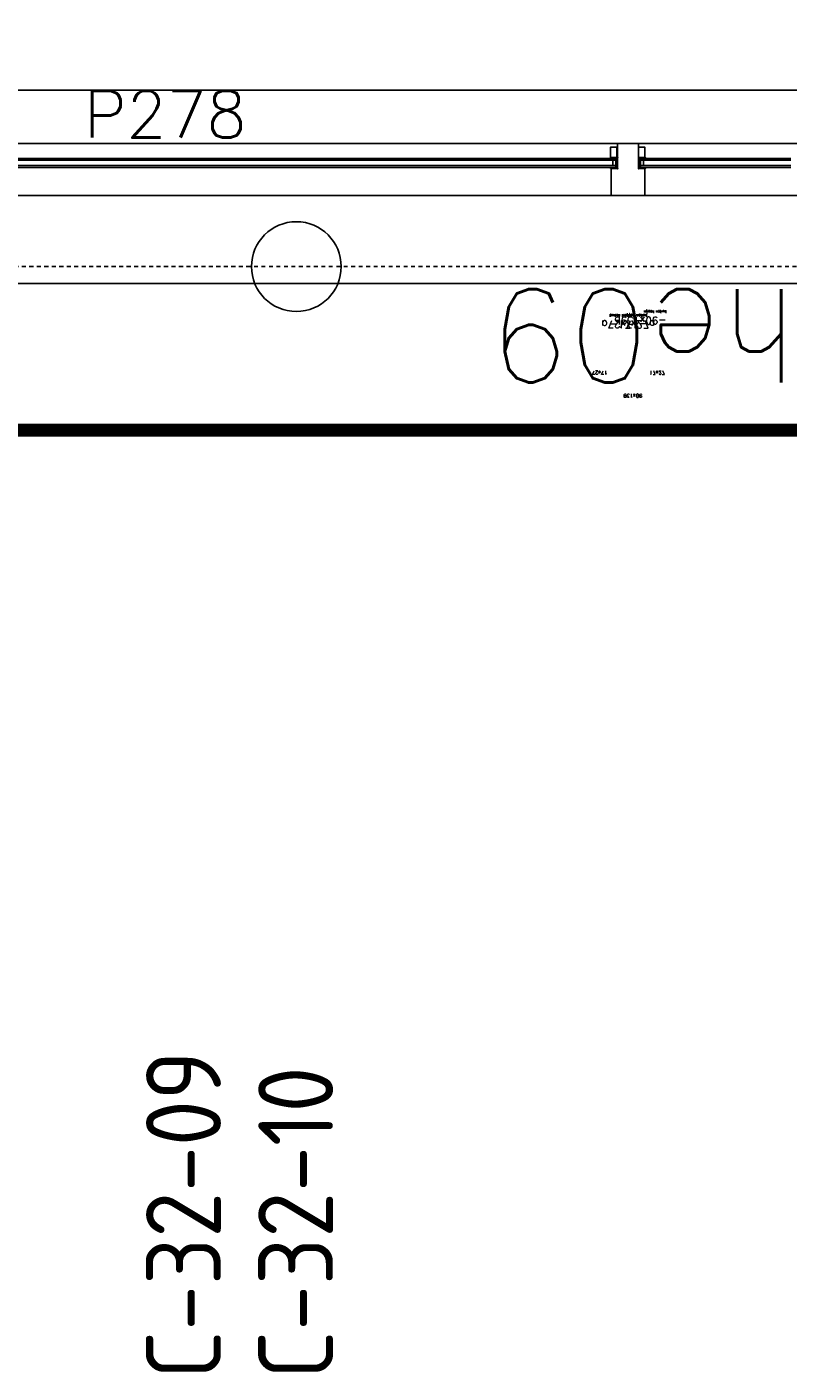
# Model space of a CAD drawing. Extents: x 0 to 1537, y 0 to 841.
# Tile 45 of 58: x 698 to 719, y 619 to 655. Entities that reach past the tile are written whole.
import ezdxf

# ---------------------------------------------------------------- set-up
doc = ezdxf.new("R2010")
doc.units = 0
doc.header["$PDSIZE"] = 2
doc.linetypes.add('DASHDOT', pattern=[25.4, 12.7, -6.35, 0, -6.35])
doc.linetypes.add('DASHDOT2', pattern=[12.7, 6.35, -3.175, 0, -3.175])
for name, color, linetype in [('AB$1A---_ATTRIB', 9, 'CONTINUOUS'), ('AL$1A---_ALGEMEEN', 9, 'CONTINUOUS'), ('AT$1A---_TEKSTB', 8, 'CONTINUOUS'), ('GOTEN', 3, 'CONTINUOUS'), ('STRAMIEN', 1, 'CONTINUOUS'), ('VITELCODERING', 5, 'CONTINUOUS'), ('VITELDATA', 1, 'CONTINUOUS')]:
    doc.layers.add(name, color=color, linetype=linetype)
doc.styles.add('B-01', font='romans.shx', dxfattribs={"width": 1.2})
doc.styles.add('ROMANS', font='romans.shx', dxfattribs={"height": 300})
doc.styles.get("Standard").update_dxf_attribs({"font": 'ISO'})

# ---------------------------------------------------------------- blocks, each defined once
blk = doc.blocks.new('-GLASA')
at = {"layer": 'AL$1A---_ALGEMEEN', "color": 15, "ltscale": 2}
for p, q in [((5, 27), (406.8, 27)), ((5, 27), (5, 3)), ((5, 22), (406.8, 22)), ((5, 7), (406.8, 7)), ((5, 3), (406.8, 3)), ((13, 22), (13, 7))]:
    blk.add_line(p, q, dxfattribs=at)
at = {"layer": 'AL$1A---_ALGEMEEN', "color": 15}
for p, q in [((17, 30), (21.2, 27)), ((17, 0), (21.2, 3))]:
    blk.add_line(p, q, dxfattribs=at)
at = {"layer": 'AL$1A---_ALGEMEEN', "color": 15, "ltscale": 2}
blk.add_lwpolyline([(5, 3), (0, 3), (5, 27), (0, 27), (5, 3)], dxfattribs=at)
at = {"layer": 'AL$1A---_ALGEMEEN'}
for p in [(0, 30), (0, 0)]:
    blk.add_point(p, dxfattribs=at)
blk = doc.blocks.new('-STR-P2')
at = {"layer": 'AL$1A---_ALGEMEEN', "linetype": 'DASHDOT', "ltscale": 0.1}
for p, q in [((0, -401), (0, 401)), ((-401, 0), (793, 0))]:
    blk.add_line(p, q, dxfattribs=at)
at = {"layer": 'AL$1A---_ALGEMEEN', "linetype": 'Continuous', "ltscale": 2}
for centre in [(0, 521), (913, 0)]:
    blk.add_circle(centre, 120, dxfattribs=at)
blk.add_point((0, 0), dxfattribs=at)
blk = doc.blocks.new('XREF_B-A3-II-112')
at = {"layer": 'AL$1A---_ALGEMEEN', "color": 8, "ltscale": 2}
for p, q in [((77678, 87475.1), (92048, 87475.1)), ((83115, 87332.1), (84835, 87332.1)), ((84865, 87332.1), (84835, 87332.1)), ((84835, 87332.1), (84835, 87265.1)), ((84891, 87332.1), (84865, 87332.1)), ((84865, 87332.1), (84865, 87332.1)), ((86611, 87332.1), (84891, 87332.1)), ((84891, 87265.1), (84891, 87332.1)), ((83494.8, 87292.1), (84428.3, 87292.1)), ((83494.8, 87288.1), (84428.3, 87288.1)), ((83494.8, 87273.1), (84428.3, 87273.1)), ((83494.8, 87268.1), (84428.3, 87268.1)), ((84835, 87265.1), (84818, 87265.1)), ((84818, 87265.1), (84818, 87193.1)), ((84908, 87265.1), (84891, 87265.1)), ((84908, 87223.1), (84908, 87265.1)), ((83132, 87193.1), (84818, 87193.1)), ((84818, 87193.1), (84908, 87193.1)), ((84908, 87193.1), (84908, 87223.1)), ((86594, 87193.1), (84908, 87193.1)), ((86513, 86958.1), (83213, 86958.1))]:
    blk.add_line(p, q, dxfattribs=at)
at = {"layer": 'AL$1A---_ALGEMEEN', "color": 8}
for points in [[(84833, 87322.1), (84816, 87322.1), (84816, 87295.1), (84833, 87295.1)], [(84891, 87322.1), (84908, 87322.1), (84908, 87295.1), (84891, 87295.1)]]:
    blk.add_lwpolyline(points, close=True, dxfattribs=at)
at = {"layer": 'STRAMIEN', "color": 8, "linetype": 'DASHDOT2'}
blk.add_line((18063, 87003.1), (104973, 87003.1), dxfattribs=at)
at = {"layer": 'AL$1A---_ALGEMEEN', "color": 8, "linetype": 'DASHDOT', "ltscale": 0.5}
blk.add_blockref('-STR-P2', (83063, 87003.1), dxfattribs=at)
at = {"layer": 'AL$1A---_ALGEMEEN', "color": 8, "ltscale": 2, "xscale": -1, "rotation": 180}
for p in [(83115, 87295.1), (84891, 87295.1)]:
    blk.add_blockref('-GLASA', p, dxfattribs=at)
at = {"layer": 'AL$1A---_ALGEMEEN', "color": 8, "ltscale": 2, "rotation": 180}
blk.add_blockref('-GLASA', (84835, 87295.1), dxfattribs=at)
at = {"layer": 'AB$1A---_ATTRIB', "color": 8, "linetype": 'Continuous', "style": 'ROMANS'}
for tag, p, height in [('RUIMTENUMMER', (60177.2, 86637.4), 200), ('PEILMAAT', (60122.8, 86379.8), 150), ('RUIMTENUMMER', (23321.9, 85669.4), 200), ('PEILMAAT', (23267.5, 85411.8), 150), ('RUIMTENUMMER', (25656.2, 84910.2), 200), ('RUIMTENUMMER', (66336.2, 84906.8), 200), ('PEILMAAT', (25601.8, 84652.6), 150), ('PEILMAAT', (66281.8, 84649.2), 150), ('RUIMTENUMMER', (23536.7, 82918.7), 200), ('PEILMAAT', (23482.3, 82661.1), 150), ('RUIMTENUMMER', (84268.6, 82608.4), 200), ('PEILMAAT', (84214.2, 82350.8), 150), ('RUIMTENUMMER', (23680.6, 80585.4), 200), ('PEILMAAT', (23626.2, 80327.8), 150), ('RUIMTENUMMER', (22893.9, 79094.4), 200), ('RUIMTENUMMER', (66336.2, 79048.4), 200), ('PEILMAAT', (22839.4, 78836.8), 150), ('PEILMAAT', (66281.8, 78790.8), 150), ('RUIMTENUMMER', (84268.6, 77245.4), 200), ('PEILMAAT', (84214.2, 76987.8), 150), ('RUIMTENUMMER', (81101.2, 75686.4), 200), ('RUIMTENUMMER', (83670.6, 75687.4), 200), ('RUIMTENUMMER', (86015.2, 75686.4), 200), ('RUIMTENUMMER', (75644.2, 75605), 200), ('RUIMTENUMMER', (25752.2, 75504.4), 200), ('PEILMAAT', (81046.8, 75428.8), 150), ('PEILMAAT', (83616.2, 75429.8), 150), ('PEILMAAT', (85960.8, 75428.8), 150), ('PEILMAAT', (75589.8, 75347.4), 150), ('RUIMTENUMMER', (93080.6, 75257.4), 200), ('PEILMAAT', (25697.8, 75246.8), 150), ('PEILMAAT', (93026.2, 74999.8), 150), ('RUIMTENUMMER', (88630.2, 74488.4), 200), ('PEILMAAT', (88575.8, 74230.8), 150), ('RUIMTENUMMER', (73289.6, 74100.1), 200), ('RUIMTENUMMER', (75369.4, 73881.6), 200), ('PEILMAAT', (73235.2, 73842.5), 150), ('PEILMAAT', (75315, 73624), 150), ('RUIMTENUMMER', (78391.3, 73377.6), 200), ('RUIMTENUMMER', (23083.2, 73242.4), 200), ('RUIMTENUMMER', (25752.2, 73236.9), 200), ('PEILMAAT', (78336.8, 73120), 150), ('PEILMAAT', (23028.8, 72984.8), 150), ('PEILMAAT', (25697.8, 72979.3), 150), ('RUIMTENUMMER', (44810, 70416), 200), ('PEILMAAT', (44755.6, 70158.4), 150), ('RUIMTENUMMER', (83574.2, 63583.4), 200), ('RUIMTENUMMER', (44810, 63429.3), 200), ('PEILMAAT', (83519.8, 63325.8), 150), ('PEILMAAT', (44755.6, 63171.6), 150), ('RUIMTENUMMER', (75343.2, 53663.2), 200), ('RUIMTENUMMER', (78500, 53652), 200), ('PEILMAAT', (75288.8, 53405.6), 150), ('PEILMAAT', (78445.6, 53394.4), 150), ('RUIMTENUMMER', (23321.9, 53269.4), 200), ('PEILMAAT', (23267.5, 53011.8), 150), ('RUIMTENUMMER', (25657.5, 52384.3), 200), ('PEILMAAT', (25603.1, 52126.7), 150), ('RUIMTENUMMER', (23526.5, 50517.6), 200), ('PEILMAAT', (23472.1, 50260), 150), ('RUIMTENUMMER', (80351.5, 50113.4), 200), ('PEILMAAT', (80297.1, 49855.8), 150), ('RUIMTENUMMER', (73192.2, 49570.4), 200), ('PEILMAAT', (73137.8, 49312.8), 150), ('RUIMTENUMMER', (81727.6, 49257.3), 200), ('PEILMAAT', (81673.2, 48999.7), 150), ('RUIMTENUMMER', (76408.8, 48643.3), 200), ('RUIMTENUMMER', (79143.2, 48643.3), 200), ('PEILMAAT', (76354.4, 48385.6), 150), ('PEILMAAT', (79088.8, 48385.6), 150), ('RUIMTENUMMER', (23680.6, 48185.4), 200), ('PEILMAAT', (23626.2, 47927.8), 150), ('RUIMTENUMMER', (77664.2, 46745.4), 200), ('RUIMTENUMMER', (22695.9, 46692.4), 200), ('PEILMAAT', (77609.8, 46487.8), 150), ('PEILMAAT', (22641.4, 46434.8), 150), ('RUIMTENUMMER', (87917.6, 45636.4), 200), ('PEILMAAT', (87863.2, 45378.8), 150), ('RUIMTENUMMER', (77664.2, 43246.4), 200), ('RUIMTENUMMER', (24055.2, 43108.2), 200), ('RUIMTENUMMER', (25752.2, 43104.4), 200), ('PEILMAAT', (77609.8, 42988.8), 150), ('PEILMAAT', (24000.7, 42850.6), 150), ('PEILMAAT', (25697.8, 42846.8), 150), ('RUIMTENUMMER', (25752.2, 40842.4), 200), ('PEILMAAT', (25697.8, 40584.8), 150), ('RUIMTENUMMER', (76511.4, 38932.4), 200), ('RUIMTENUMMER', (80009, 38932.4), 200), ('PEILMAAT', (76457, 38674.7), 150), ('PEILMAAT', (79954.5, 38674.7), 150), ('RUIMTENUMMER', (81727.6, 37670.6), 200), ('PEILMAAT', (81673.2, 37412.9), 150)]:
    blk.add_attdef(tag, p, '', height=height, dxfattribs=at)
for tag, p, height in [('RUIMTENUMMER', (22252.7, 82959.3), 200), ('PEILMAAT', (22510.3, 82904.8), 150), ('RUIMTENUMMER', (22254.7, 50559.3), 200), ('PEILMAAT', (22512.3, 50504.8), 150)]:
    blk.add_attdef(tag, p, '', height=height, rotation=90, dxfattribs=at)
at = {"layer": 'AB$1A---_ATTRIB', "color": 8, "style": 'B-01', "oblique": 15, "flags": 1}
for tag, p in [('SCHACHT', (75598, 75883.1)), ('KOOI', (75868, 75883.1)), ('DAGMAAT', (76138, 75883.1)), ('GEWICHT', (76408, 75883.1)), ('PERSONEN', (76678, 75883.1))]:
    blk.add_attdef(tag, p, '', height=180, rotation=270, dxfattribs=at)
at = {"layer": 'AT$1A---_TEKSTB', "color": 8, "ltscale": 2, "style": 'ROMANS'}
blk.add_text('P278', height=125, dxfattribs=at).set_placement((83409, 87348.1))
for s, height, p in [('he09', 250, (85315.2, 86942.8)), ('-90x139b', 20, (84966, 86868.7)), ('buiten kozijn', 7, (84914, 86875.7)), ('buiten kozijn', 7, (84966, 86885.7)), ('-17x27a', 20, (84914, 86858.7)), ('17x27', 10, (84808, 86724.7)), ('90x139', 10, (84901, 86662.7))]:
    blk.add_text(s, height=height, rotation=180, dxfattribs=at).set_placement(p)
at = {"layer": 'AT$1A---_TEKSTB', "color": 8, "ltscale": 2, "style": 'ROMANS', "oblique": 180, "text_generation_flag": 4}
for s, height, p in [('buiten kozijn', 7, (84814, 86875.7)), ('-17x27a', 20, (84814, 86858.7)), ('17x27', 10, (84920, 86724.7))]:
    blk.add_text(s, height=height, dxfattribs=at).set_placement(p)

msp = doc.modelspace()

# ---------------------------------------------------------------- linework, layer by layer
at = {"layer": 'GOTEN', "linetype": 'DASHDOT', "const_width": 0.35}
msp.add_lwpolyline([(591.481, 643.906), (817.153, 643.906), (817.153, 622.457), (839.249, 622.457)], dxfattribs=at)

# ---------------------------------------------------------------- block references
at = {"layer": 'VITELDATA', "xscale": 0.01, "yscale": 0.01, "zscale": 0.01}
msp.add_blockref('XREF_B-A3-II-112', (-134.29, -221.753), dxfattribs=at)

# ---------------------------------------------------------------- texts
at = {"layer": 'VITELCODERING'}
for s, p in [('C-32-09', (703.452, 618.531)), ('C-32-10', (706.452, 618.531))]:
    msp.add_text(s, height=2, rotation=90, dxfattribs=at).set_placement(p)

doc.saveas('drawing.dxf')
